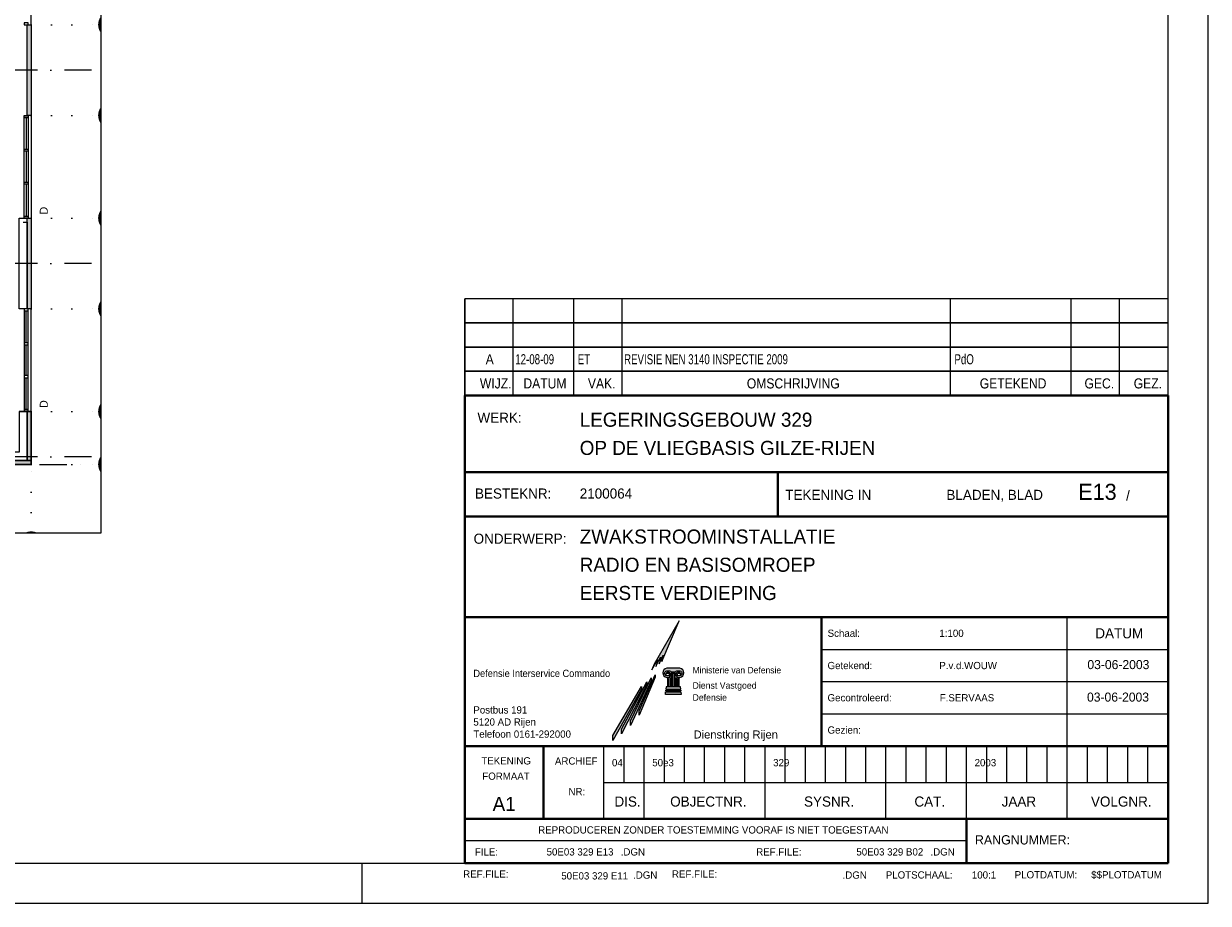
# Model space of a CAD drawing. Header units: millimetres. Extents: x 0 to 84100, y 0 to 59400.
# Tile 37 of 39: x 54700 to 84100, y 0 to 21826. Entities that reach past the tile are written whole.
import ezdxf
from ezdxf.enums import TextEntityAlignment as Align
from ezdxf.xclip import XClip

# ---------------------------------------------------------------- set-up
doc = ezdxf.new("R2010")
doc.units = ezdxf.units.MM
doc.header["$PDMODE"] = 3
doc.header["$PDSIZE"] = 1
doc.linetypes.add('DGN1', pattern=[504.6, 0, -504.6])
doc.linetypes.add('DGN4', pattern=[1345.6, 672.8000000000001, -336.4, 0, -336.4])
for name, color, linetype in [('16', 7, 'Continuous'), ('30', 7, 'Continuous'), ('32', 7, 'Continuous'), ('48', 7, 'Continuous'), ('56', 7, 'Continuous'), ('58', 7, 'Continuous'), ('62', 7, 'Continuous'), ('KADER', 7, 'Continuous'), ('STEMPEL', 7, 'Continuous')]:
    doc.layers.add(name, color=color, linetype=linetype)
doc.styles.add('dgn001', font='dgn001.shx')
doc.styles.add('dgn003', font='dgn003.shx')
doc.styles.get("Standard").update_dxf_attribs({"font": 'arial.ttf'})
doc.dimstyles.get("Standard").update_dxf_attribs({"dimtxt": 0.18, "dimasz": 0.18, "dimexe": 0.18, "dimexo": 0.0625, "dimgap": 0.09, "dimtad": 0, "dimtih": 1, "dimtoh": 1, "dimdec": 4, "dimzin": 0, "dimdsep": 46, "dimtxsty": 'Standard', "dimcen": 0.09, "dimadec": 0, "dimazin": 0, "dimtfac": 1, "dimtdec": 4, "dimtofl": 0, "dimtmove": 0, "dimatfit": 3, "dimfxl": 1, "dimtolj": 1, "dimtzin": 0, "dimarcsym": 0})

# ---------------------------------------------------------------- blocks, each defined once
blk = doc.blocks.new('A1')
at = {"layer": 'KADER', "color": 1, "linetype": 'Continuous', "lineweight": 0}
for p, q in [((84100, 0), (84100, 59400)), ((63100, 0), (63100, 1000)), ((0, 0), (84100, 0))]:
    blk.add_line(p, q, dxfattribs=at)
at = {"layer": 'KADER', "color": 5, "linetype": 'Continuous', "lineweight": 0, "flags": 128}
blk.add_lwpolyline([(1000, 1000), (83100, 1000), (83100, 58400), (1000, 58400), (1000, 1000)], dxfattribs=at)
blk = doc.blocks.new('_DotSmall')
at = {"color": 0, "linetype": 'ByBlock', "const_width": 0.5}
blk.add_lwpolyline([(-0.0625, 0, 1), (0.0625, 0, 1)], format="xyb", close=True, dxfattribs=at)
blk = doc.blocks.new('*D19340')
at = {"layer": '58', "color": 3, "linetype": 'Continuous', "lineweight": 0, "transparency": 16777216}
for p, q in [((52064.76, 16367.77), (52064.76, 15492.77)), ((52064.76, 13817.77), (52064.76, 14692.77))]:
    blk.add_line(p, q, dxfattribs=at)
at = {"layer": 'Defpoints', "color": 0, "linetype": 'Continuous', "transparency": 16777216}
for p in [(50064.76, 16367.77), (50064.76, 13817.77), (52064.76, 13817.77)]:
    blk.add_point(p, dxfattribs=at)
at = {"layer": '58', "color": 3, "linetype": 'Continuous', "lineweight": 0, "transparency": 16777216, "xscale": 1080, "yscale": 1080, "zscale": 1080}
for p, rotation in [((52064.76, 16367.77), 90), ((52064.76, 13817.77), 270)]:
    blk.add_blockref('_DotSmall', p, dxfattribs=dict(at, rotation=rotation))
at = {"layer": '58', "color": 3, "linetype": 'Continuous', "lineweight": 0, "transparency": 16777216, "insert": (52064.76, 15092.77000000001), "char_height": 200, "attachment_point": 5, "rotation": 90, "style": 'dgn003'}
blk.add_mtext('\\A1;2550', dxfattribs=at)
blk = doc.blocks.new('*D19341')
at = {"layer": '58', "color": 3, "linetype": 'Continuous', "lineweight": 0, "transparency": 16777216}
for p, q in [((52064.76, 13817.77), (52064.76, 13092.77)), ((52064.76, 11567.77), (52064.76, 12292.77))]:
    blk.add_line(p, q, dxfattribs=at)
at = {"layer": 'Defpoints', "color": 0, "linetype": 'Continuous', "transparency": 16777216}
for p in [(50064.76, 13817.77), (52064.76, 13817.77), (50064.76, 11567.77)]:
    blk.add_point(p, dxfattribs=at)
at = {"layer": '58', "color": 3, "linetype": 'Continuous', "lineweight": 0, "transparency": 16777216, "xscale": 1080, "yscale": 1080, "zscale": 1080}
for p, rotation in [((52064.76, 13817.77), 90), ((52064.76, 11567.77), 270)]:
    blk.add_blockref('_DotSmall', p, dxfattribs=dict(at, rotation=rotation))
at = {"layer": '58', "color": 3, "linetype": 'Continuous', "lineweight": 0, "transparency": 16777216, "insert": (52064.76, 12692.77000000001), "char_height": 200, "attachment_point": 5, "rotation": 270, "style": 'dgn003'}
blk.add_mtext('\\A1;2250', dxfattribs=at)
blk = doc.blocks.new('*D19342')
at = {"layer": '58', "color": 3, "linetype": 'Continuous', "lineweight": 0, "transparency": 16777216}
for p, q in [((52064.76, 11567.77), (52064.76, 10692.77)), ((52064.76, 9017.77), (52064.76, 9892.77))]:
    blk.add_line(p, q, dxfattribs=at)
at = {"layer": 'Defpoints', "color": 0, "linetype": 'Continuous', "transparency": 16777216}
for p in [(50064.76, 11567.77), (52064.76, 11567.77), (50064.76, 9017.77)]:
    blk.add_point(p, dxfattribs=at)
at = {"layer": '58', "color": 3, "linetype": 'Continuous', "lineweight": 0, "transparency": 16777216, "xscale": 1080, "yscale": 1080, "zscale": 1080}
for p, rotation in [((52064.76, 11567.77), 90), ((52064.76, 9017.77), 270)]:
    blk.add_blockref('_DotSmall', p, dxfattribs=dict(at, rotation=rotation))
at = {"layer": '58', "color": 3, "linetype": 'Continuous', "lineweight": 0, "transparency": 16777216, "insert": (52064.76, 10292.77000000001), "char_height": 200, "attachment_point": 5, "rotation": 270, "style": 'dgn003'}
blk.add_mtext('\\A1;2550', dxfattribs=at)
blk = doc.blocks.new('*D19343')
at = {"layer": '58', "color": 3, "linetype": 'Continuous', "lineweight": 0, "transparency": 16777216}
for p, q in [((52064.76, 9017.77), (52064.76, 8292.77)), ((52064.76, 6767.77), (52064.76, 7492.77))]:
    blk.add_line(p, q, dxfattribs=at)
at = {"layer": 'Defpoints', "color": 0, "linetype": 'Continuous', "transparency": 16777216}
for p in [(50064.76, 9017.77), (52064.76, 9017.77), (50064.76, 6767.77)]:
    blk.add_point(p, dxfattribs=at)
at = {"layer": '58', "color": 3, "linetype": 'Continuous', "lineweight": 0, "transparency": 16777216, "xscale": 1080, "yscale": 1080, "zscale": 1080}
for p, rotation in [((52064.76, 9017.77), 90), ((52064.76, 6767.77), 270)]:
    blk.add_blockref('_DotSmall', p, dxfattribs=dict(at, rotation=rotation))
at = {"layer": '58', "color": 3, "linetype": 'Continuous', "lineweight": 0, "transparency": 16777216, "insert": (52064.76, 7892.770000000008), "char_height": 200, "attachment_point": 5, "rotation": 270, "style": 'dgn003'}
blk.add_mtext('\\A1;2250', dxfattribs=at)
blk = doc.blocks.new('*D19344')
at = {"layer": '58', "color": 3, "linetype": 'Continuous', "lineweight": 0, "transparency": 16777216}
for p, q in [((52064.76, 6767.77), (52064.76, 5892.77)), ((52064.76, 4217.77), (52064.76, 5092.77))]:
    blk.add_line(p, q, dxfattribs=at)
at = {"layer": 'Defpoints', "color": 0, "linetype": 'Continuous', "transparency": 16777216}
for p in [(50064.76, 6767.77), (50064.76, 4217.77), (52064.76, 4217.77)]:
    blk.add_point(p, dxfattribs=at)
at = {"layer": '58', "color": 3, "linetype": 'Continuous', "lineweight": 0, "transparency": 16777216, "xscale": 1080, "yscale": 1080, "zscale": 1080}
for p, rotation in [((52064.76, 6767.77), 90), ((52064.76, 4217.77), 270)]:
    blk.add_blockref('_DotSmall', p, dxfattribs=dict(at, rotation=rotation))
at = {"layer": '58', "color": 3, "linetype": 'Continuous', "lineweight": 0, "transparency": 16777216, "insert": (52064.76, 5492.770000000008), "char_height": 200, "attachment_point": 5, "rotation": 90, "style": 'dgn003'}
blk.add_mtext('\\A1;2550', dxfattribs=at)
blk = doc.blocks.new('*D19345')
at = {"layer": '58', "color": 3, "linetype": 'Continuous', "lineweight": 0, "transparency": 16777216}
for p, q in [((52064.76, 4217.77), (52064.76, 3951.651309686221)), ((52064.76, 2907.77), (52064.76, 3173.888690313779))]:
    blk.add_line(p, q, dxfattribs=at)
at = {"layer": 'Defpoints', "color": 0, "linetype": 'Continuous', "transparency": 16777216}
for p in [(50064.76, 4217.77), (50064.76, 2907.77), (52064.76, 2907.77)]:
    blk.add_point(p, dxfattribs=at)
at = {"layer": '58', "color": 3, "linetype": 'Continuous', "lineweight": 0, "transparency": 16777216, "xscale": 1080, "yscale": 1080, "zscale": 1080}
for p, rotation in [((52064.76, 4217.77), 90), ((52064.76, 2907.77), 270)]:
    blk.add_blockref('_DotSmall', p, dxfattribs=dict(at, rotation=rotation))
at = {"layer": '58', "color": 3, "linetype": 'Continuous', "lineweight": 0, "transparency": 16777216, "insert": (52064.76, 3562.770000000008), "char_height": 200, "attachment_point": 5, "rotation": 90, "style": 'dgn003'}
blk.add_mtext('\\A1;1310', dxfattribs=at)
blk = doc.blocks.new('*D19348')
at = {"layer": '58', "color": 3, "linetype": 'Continuous', "lineweight": 0, "transparency": 16777216}
blk.add_line((50064.76, 907.77), (44014.76, 907.77), dxfattribs=at)
at = {"layer": 'Defpoints', "color": 0, "linetype": 'Continuous', "transparency": 16777216}
for p in [(44014.76, 2907.77), (50064.76, 2907.77), (44014.76, 907.77)]:
    blk.add_point(p, dxfattribs=at)
at = {"layer": '58', "color": 3, "linetype": 'Continuous', "lineweight": 0, "transparency": 16777216, "xscale": 1080, "yscale": 1080, "zscale": 1080, "rotation": 180}
blk.add_blockref('_DotSmall', (44014.76, 907.77), dxfattribs=at)
at = {"layer": '58', "color": 3, "linetype": 'Continuous', "lineweight": 0, "transparency": 16777216, "xscale": 1080, "yscale": 1080, "zscale": 1080}
blk.add_blockref('_DotSmall', (50064.76, 907.77), dxfattribs=at)
at = {"layer": '58', "color": 3, "linetype": 'Continuous', "lineweight": 0, "transparency": 16777216, "insert": (47039.76, 1109.884597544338), "char_height": 200, "attachment_point": 5, "style": 'dgn003'}
blk.add_mtext('\\A1;6050', dxfattribs=at)
blk = doc.blocks.new('*D19382')
at = {"layer": '58', "color": 3, "linetype": 'Continuous', "lineweight": 0, "transparency": 16777216}
blk.add_line((50064.76, -375.66), (42464.76, -375.66), dxfattribs=at)
at = {"layer": 'Defpoints', "color": 0, "linetype": 'Continuous', "transparency": 16777216}
for p in [(42464.76, 1320.07), (50064.76, 1320.07), (42464.76, -375.66)]:
    blk.add_point(p, dxfattribs=at)
at = {"layer": '58', "color": 3, "linetype": 'Continuous', "lineweight": 0, "transparency": 16777216, "xscale": 1080, "yscale": 1080, "zscale": 1080, "rotation": 180}
blk.add_blockref('_DotSmall', (42464.76, -375.66), dxfattribs=at)
at = {"layer": '58', "color": 3, "linetype": 'Continuous', "lineweight": 0, "transparency": 16777216, "xscale": 1080, "yscale": 1080, "zscale": 1080}
blk.add_blockref('_DotSmall', (50064.76, -375.66), dxfattribs=at)
at = {"layer": '58', "color": 3, "linetype": 'Continuous', "lineweight": 0, "transparency": 16777216, "insert": (46264.76, -173.5454024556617), "char_height": 200, "attachment_point": 5, "style": 'dgn003'}
blk.add_mtext('\\A1;7600', dxfattribs=at)
blk = doc.blocks.new('*D19406')
at = {"layer": '58', "color": 3, "linetype": 'Continuous', "lineweight": 0, "transparency": 16777216}
blk.add_line((49764.76, 82.18), (46264.76, 82.18), dxfattribs=at)
at = {"layer": 'Defpoints', "color": 0, "linetype": 'Continuous', "transparency": 16777216}
for p in [(46264.76, 3458.54), (49764.76, 3458.54), (46264.76, 82.18)]:
    blk.add_point(p, dxfattribs=at)
at = {"layer": '58', "color": 3, "linetype": 'Continuous', "lineweight": 0, "transparency": 16777216, "xscale": 1080, "yscale": 1080, "zscale": 1080, "rotation": 180}
blk.add_blockref('_DotSmall', (46264.76, 82.18), dxfattribs=at)
at = {"layer": '58', "color": 3, "linetype": 'Continuous', "lineweight": 0, "transparency": 16777216, "xscale": 1080, "yscale": 1080, "zscale": 1080}
blk.add_blockref('_DotSmall', (49764.76, 82.18), dxfattribs=at)
at = {"layer": '58', "color": 3, "linetype": 'Continuous', "lineweight": 0, "transparency": 16777216, "insert": (48014.76, 284.3628103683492), "char_height": 200, "attachment_point": 5, "style": 'dgn003'}
blk.add_mtext('\\A1;3500', dxfattribs=at)
blk = doc.blocks.new('*D19407')
at = {"layer": '58', "color": 3, "linetype": 'Continuous', "lineweight": 0, "transparency": 16777216}
for p, q in [((49864.76, 82.18), (48784.76, 82.18)), ((49864.76, 82.18), (49964.76, 82.18)), ((49964.76, 82.18), (51044.76, 82.18))]:
    blk.add_line(p, q, dxfattribs=at)
at = {"layer": 'Defpoints', "color": 0, "linetype": 'Continuous', "transparency": 16777216}
for p in [(49864.76, 2907.77), (49964.76, 2907.77), (49964.76, 82.18)]:
    blk.add_point(p, dxfattribs=at)
at = {"layer": '58', "color": 3, "linetype": 'Continuous', "lineweight": 0, "transparency": 16777216, "xscale": 1080, "yscale": 1080, "zscale": 1080}
blk.add_blockref('_DotSmall', (49864.76, 82.18), dxfattribs=at)
at = {"layer": '58', "color": 3, "linetype": 'Continuous', "lineweight": 0, "transparency": 16777216, "xscale": 1080, "yscale": 1080, "zscale": 1080, "rotation": 180}
blk.add_blockref('_DotSmall', (49964.76, 82.18), dxfattribs=at)
at = {"layer": '58', "color": 3, "linetype": 'Continuous', "lineweight": 0, "transparency": 16777216, "insert": (49914.76, 284.2945975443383), "char_height": 200, "attachment_point": 5, "style": 'dgn003'}
blk.add_mtext('\\A1;100', dxfattribs=at)
blk = doc.blocks.new('*D19408')
at = {"layer": '58', "color": 3, "linetype": 'Continuous', "lineweight": 0, "transparency": 16777216}
for p, q in [((53236.81, 41607.77), (53236.81, 22733.69087312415)), ((53236.81, 2907.77), (53236.81, 21781.84912687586))]:
    blk.add_line(p, q, dxfattribs=at)
at = {"layer": 'Defpoints', "color": 0, "linetype": 'Continuous', "transparency": 16777216}
for p in [(51044.98, 41607.77), (51044.98, 2907.77), (53236.81, 2907.77)]:
    blk.add_point(p, dxfattribs=at)
at = {"layer": '58', "color": 3, "linetype": 'Continuous', "lineweight": 0, "transparency": 16777216, "xscale": 1080, "yscale": 1080, "zscale": 1080}
for p, rotation in [((53236.81, 41607.77), 90), ((53236.81, 2907.77), 270)]:
    blk.add_blockref('_DotSmall', p, dxfattribs=dict(at, rotation=rotation))
at = {"layer": '58', "color": 3, "linetype": 'Continuous', "lineweight": 0, "transparency": 16777216, "insert": (53236.81, 22257.77000000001), "char_height": 200, "attachment_point": 5, "rotation": 90, "style": 'dgn003'}
blk.add_mtext('\\A1;38700', dxfattribs=at)
blk = doc.blocks.new('WIJZ')
at = {"layer": 'STEMPEL', "color": 1, "linetype": 'Continuous', "lineweight": 0}
for p, q in [((0, 0), (0, 600)), ((1200, 0), (1200, 600)), ((2700, 0), (2700, 600)), ((3900, 0), (3900, 600)), ((12050, 0), (12050, 600)), ((15050, 0), (15050, 600)), ((16250, 0), (16250, 600))]:
    blk.add_line(p, q, dxfattribs=at)
at = {"layer": 'STEMPEL', "color": 1, "linetype": 'Continuous', "lineweight": 0, "flags": 128}
blk.add_lwpolyline([(0, 0), (17450, 0), (17450, 600), (0, 600), (0, 0)], dxfattribs=at)
at = {"layer": 'STEMPEL', "color": 1, "linetype": 'Continuous', "lineweight": 0, "style": 'dgn001', "width": 0.9000144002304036}
for s, p in [('WIJZ.', (764.5, 299.9980000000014)), ('DATUM', (1986.5, 299.9980000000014)), ('VAK.', (3395, 299.9980000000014)), ('OMSCHRIJVING', (8150, 299.9980000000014)), ('GETEKEND', (13605, 299.9980000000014)), ('GEC.', (15745, 299.9980000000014)), ('GEZ.', (16950, 299.9980000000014))]:
    blk.add_text(s, height=249.996, dxfattribs=at).set_placement(p, align=Align.MIDDLE_CENTER)
blk = doc.blocks.new('WIJZA')
at = {"layer": 'STEMPEL', "color": 1, "linetype": 'Continuous', "lineweight": 0}
for p, q in [((0, 0), (0, 600)), ((1200, 0), (1200, 600)), ((2700, 0), (2700, 600)), ((3900, 0), (3900, 600)), ((12050, 0), (12050, 600)), ((15050, 0), (15050, 600)), ((16250, 0), (16250, 600))]:
    blk.add_line(p, q, dxfattribs=at)
at = {"layer": 'STEMPEL', "color": 1, "linetype": 'Continuous', "lineweight": 0, "flags": 128}
blk.add_lwpolyline([(0, 0), (17450, 0), (17450, 600), (0, 600), (0, 0)], dxfattribs=at)
at = {"layer": 'STEMPEL', "color": 1, "linetype": 'Continuous', "lineweight": 0, "style": 'dgn001', "width": 0.8999928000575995}
blk.add_text('A', height=250.002, dxfattribs=at).set_placement((615.6999999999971, 300.001000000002), align=Align.MIDDLE_CENTER)
at = {"layer": 'STEMPEL', "color": 1, "linetype": 'Continuous', "lineweight": 0, "style": 'dgn003'}
for s, height, width, p in [('12-08-09', 250.002, 0.7199942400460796, (1250, 300.001000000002)), ('ET    ', 250.002, 0.7199942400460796, (2800, 300.001000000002)), ('REVISIE NEN 3140 INSPECTIE 2009              ', 250.00002, 0.7199999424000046, (3950, 300.0000099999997)), ('PdO             ', 250.002, 0.7199942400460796, (12150, 300.001000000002))]:
    blk.add_text(s, height=height, dxfattribs=dict(at, width=width)).set_placement(p, align=Align.MIDDLE_LEFT)
blk = doc.blocks.new('WIJZA1')
at = {"layer": 'STEMPEL', "color": 1, "linetype": 'Continuous', "lineweight": 0}
for p, q in [((0, 0), (0, 600)), ((1200, 0), (1200, 600)), ((2700, 0), (2700, 600)), ((3900, 0), (3900, 600)), ((12050, 0), (12050, 600)), ((15050, 0), (15050, 600)), ((16250, 0), (16250, 600))]:
    blk.add_line(p, q, dxfattribs=at)
at = {"layer": 'STEMPEL', "color": 1, "linetype": 'Continuous', "lineweight": 0, "flags": 128}
blk.add_lwpolyline([(0, 0), (17450, 0), (17450, 600), (0, 600), (0, 0)], dxfattribs=at)
blk = doc.blocks.new('WIJZA2')
at = {"layer": 'STEMPEL', "color": 1, "linetype": 'Continuous', "lineweight": 0}
for p, q in [((0, 0), (0, 600)), ((1200, 0), (1200, 600)), ((2700, 0), (2700, 600)), ((3900, 0), (3900, 600)), ((12050, 0), (12050, 600)), ((15050, 0), (15050, 600)), ((16250, 0), (16250, 600))]:
    blk.add_line(p, q, dxfattribs=at)
at = {"layer": 'STEMPEL', "color": 1, "linetype": 'Continuous', "lineweight": 0, "flags": 128}
blk.add_lwpolyline([(0, 0), (17450, 0), (17450, 600), (0, 600), (0, 0)], dxfattribs=at)
blk = doc.blocks.new('AnonymousCell107')
at = {"layer": 'STEMPEL'}
for points in [[(28920, -22688), (28294, -23770), (28243, -23908), (28378, -23661), (28382, -23695), (28339, -23825), (28456, -23596), (28458, -23632), (28419, -23757), (28520, -23542), (28522, -23578), (28488, -23699)], [(28682, -24306), (28698, -24306), (28698, -24102), (28682, -24102)], [(28731, -24306), (28731, -23981), (28814, -23981), (28814, -24306), (28797, -24306), (28797, -23999), (28747, -23999), (28747, -24306)], [(28862, -24306), (28846, -24306), (28846, -24102), (28862, -24102)], [(28952, -24331), (28593, -24331), (28587, -24388), (28956, -24388)], [(28632, -24306), (28650, -24306), (28650, -24120), (28632, -24120)], [(28911, -24306), (28895, -24306), (28895, -24120), (28911, -24120)], [(28582, -24455), (28963, -24455), (28968, -24519), (28577, -24519)], [(28586, -24412), (28959, -24412), (28960, -24430), (28584, -24430)], [(28959, -24412), (28586, -24412)]]:
    blk.add_hatch(color=1, dxfattribs=at).paths.add_polyline_path(points)
at = {"layer": 'STEMPEL', "true_color": 0xb3b3b3}
for points in [[(27924, -24923), (28321, -24029), (28321, -24091), (27924, -25032)], [(27273, -25539), (27979, -24318), (27979, -24385), (27273, -25658)], [(27489, -25375), (28112, -24205), (28112, -24272), (27489, -25492)], [(27706, -25173), (28225, -24109), (28225, -24176), (27706, -25289)]]:
    blk.add_hatch(color=253, dxfattribs=at).paths.add_polyline_path(points)
at = {"layer": 'STEMPEL'}
h = blk.add_hatch(color=1, dxfattribs=at)
edge = h.paths.add_edge_path()
edge.add_line((28934.46564296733, -23866.82659585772), (28936, -23867))
edge.add_line((28936, -23867), (28610, -23867))
edge.add_line((28610, -23867), (28608.79432950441, -23866.82659585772))
edge.add_arc((28626.43485969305, -23980.81155487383), 115.3419229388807, 98.79741111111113, 261.2025888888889)
edge.add_line((28608.79432950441, -24094.79651388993), (28610, -24095))
edge.add_line((28610, -24095), (28639, -24095))
edge.add_line((28639, -24095), (28637.28813902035, -24094.7965140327))
edge.add_arc((28635.12038956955, -24023.42859314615), 71.40083521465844, 271.7397833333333, 361.5313611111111)
edge.add_line((28706.49572377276, -24021.52046926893), (28706.49572374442, -24021.52046790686))
edge.add_arc((28643.42498879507, -24029.00403201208), 63.5131587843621, 6.766708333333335, 159.3427861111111)
edge.add_line((28583.99523514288, -24006.59810155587), (28583.99523622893, -24006.5980991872))
edge.add_arc((28591.2239276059, -24010.34438375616), 8.141782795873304, 512.6044555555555, 697.751036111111)
edge.add_line((28598.75953310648, -24013.42712228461), (28598.69851983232, -24013.37868546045))
edge.add_arc((28634.63412503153, -24023.41598935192), 37.31105989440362, -16.83461666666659, 164.3942277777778, ccw=False)
edge.add_line((28670.3462081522, -24034.22165035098), (28670.34620800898, -24034.22165056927))
edge.add_arc((28640.24409548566, -24021.35490791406), 32.73668042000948, 269.105625, 336.85636666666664, ccw=False)
edge.add_line((28639.73310358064, -24054.08760001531), (28640, -24055))
edge.add_line((28640, -24055), (28610, -24055))
edge.add_line((28610, -24055), (28608.7943303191, -24054.08760002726))
edge.add_arc((28618.24461435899, -23993.02422905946), 61.79031592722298, 98.7974111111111, 261.20258888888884, ccw=False)
edge.add_line((28608.7943303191, -23931.96085809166), (28610, -23933))
edge.add_line((28610, -23933), (28680, -23933))
edge.add_line((28680, -23933), (28679.79995692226, -23931.9608581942))
edge.add_arc((28670.34967880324, -23993.02423007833), 61.79031592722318, 36.366002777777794, 81.20259444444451, ccw=False)
edge.add_line((28720.106069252, -23956.38620677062), (28720, -23955))
edge.add_line((28720, -23955), (28824, -23955))
edge.add_line((28824, -23955), (28823.15390321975, -23956.38620677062))
edge.add_arc((28872.91029366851, -23993.02423007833), 61.79031592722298, 98.7974055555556, 143.6339972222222, ccw=False)
edge.add_line((28863.46001554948, -23931.9608581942), (28864, -23933))
edge.add_line((28864, -23933), (28936, -23933))
edge.add_line((28936, -23933), (28934.46564215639, -23931.96085809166))
edge.add_arc((28925.01535811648, -23993.02422905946), 61.79031592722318, -81.2025888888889, 81.2025888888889, ccw=False)
edge.add_line((28934.46564215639, -24054.08760002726), (28936, -24055))
edge.add_line((28936, -24055), (28904, -24055))
edge.add_line((28904, -24055), (28903.52686889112, -24054.08760001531))
edge.add_arc((28903.01587698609, -24021.35490791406), 32.73668042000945, 203.1436333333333, 270.89437499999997, ccw=False)
edge.add_line((28872.91376446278, -24034.22165056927), (28872.91376431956, -24034.22165035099))
edge.add_arc((28908.62584744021, -24023.41598935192), 37.31105989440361, 15.605772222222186, 196.8346166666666, ccw=False)
edge.add_line((28944.56145263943, -24013.37868546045), (28944.50043936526, -24013.42712228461))
edge.add_arc((28952.03604486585, -24010.34438375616), 8.141782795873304, 202.2489638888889, 387.3955444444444)
edge.add_line((28959.26473624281, -24006.5980991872), (28959.26473732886, -24006.59810155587))
edge.add_arc((28899.83498367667, -24029.00403201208), 63.51315878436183, 380.6572138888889, 533.2332916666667)
edge.add_line((28836.76424872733, -24021.52046790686), (28836.76424875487, -24021.52046926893))
edge.add_arc((28908.13958295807, -24023.42859314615), 71.40083521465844, 178.4686388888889, 268.2602166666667)
edge.add_line((28905.97183350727, -24094.7965140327), (28906, -24095))
edge.add_line((28906, -24095), (28936, -24095))
edge.add_line((28936, -24095), (28934.46564296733, -24094.79651388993))
edge.add_arc((28916.82511277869, -23980.81155487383), 115.3419229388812, 278.7974111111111, 441.2025888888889)
at = {"layer": 'STEMPEL', "color": 4, "linetype": 'Continuous', "lineweight": 40}
for p, q in [((23600, -17100), (41050, -17100)), ((23600, -28700), (23600, -17100)), ((41050, -17100), (41050, -28700)), ((23600, -19000), (41050, -19000)), ((31370, -20100), (31370, -19000)), ((23600, -20100), (41050, -20100)), ((23600, -22600), (41050, -22600)), ((32453, -25800), (32453, -22600)), ((23600, -25800), (41050, -25800)), ((25550, -27600), (25550, -25800)), ((23600, -27600), (41050, -27600)), ((36050, -27600), (36050, -28700)), ((41050, -28700), (23600, -28700))]:
    blk.add_line(p, q, dxfattribs=at)
at = {"layer": 'STEMPEL', "color": 1, "linetype": 'Continuous', "lineweight": 0}
for p, q in [((38550, -27600), (38550, -22600)), ((32453, -23400), (41050, -23400)), ((28797, -23999), (28797, -24306)), ((32453, -24200), (41050, -24200)), ((32453, -25000), (41050, -25000)), ((27550, -26700), (27550, -25800)), ((28050, -27600), (28050, -25800)), ((28550, -26700), (28550, -25800)), ((29050, -26700), (29050, -25800)), ((29550, -26700), (29550, -25800)), ((30050, -26700), (30050, -25800)), ((30550, -26700), (30550, -25800)), ((31050, -27600), (31050, -25800)), ((31550, -26700), (31550, -25800)), ((32050, -26700), (32050, -25800)), ((32550, -26700), (32550, -25800)), ((33050, -26700), (33050, -25800)), ((33550, -26700), (33550, -25800)), ((34050, -27600), (34050, -25800)), ((34550, -26700), (34550, -25800)), ((35050, -26700), (35050, -25800)), ((35550, -26700), (35550, -25800)), ((36050, -27600), (36050, -25800)), ((36550, -26700), (36550, -25800)), ((37050, -26700), (37050, -25800)), ((37550, -26700), (37550, -25800)), ((38050, -26700), (38050, -25800)), ((39050, -26700), (39050, -25800)), ((39550, -26700), (39550, -25800)), ((40050, -26700), (40050, -25800)), ((40550, -26700), (40550, -25800)), ((27050, -26700), (41050, -26700)), ((36050, -28150), (23600, -28150))]:
    blk.add_line(p, q, dxfattribs=at)
at = {"layer": 'STEMPEL', "color": 2, "linetype": 'Continuous', "lineweight": 13}
blk.add_line((27050, -27600), (27050, -25800), dxfattribs=at)
at = {"layer": 'STEMPEL', "color": 1, "linetype": 'Continuous', "lineweight": 0, "flags": 128}
for points in [[(28920, -22688), (28294, -23770), (28243, -23908), (28378, -23661), (28382, -23695), (28339, -23825), (28456, -23596), (28458, -23632), (28419, -23757), (28520, -23542), (28522, -23578), (28488, -23699), (28920, -22688)], [(28682, -24306), (28698, -24306), (28698, -24102), (28682, -24102), (28682, -24306)], [(28731, -24306), (28731, -23981), (28814, -23981), (28814, -24306), (28797, -24306), (28797, -23999), (28747, -23999), (28747, -24306), (28731, -24306)], [(28862, -24306), (28846, -24306), (28846, -24102), (28862, -24102), (28862, -24306)], [(28952, -24331), (28593, -24331), (28587, -24388), (28956, -24388), (28952, -24331)], [(28632, -24306), (28650, -24306), (28650, -24120), (28632, -24120), (28632, -24306)], [(28911, -24306), (28895, -24306), (28895, -24120), (28911, -24120), (28911, -24306)], [(28582, -24455), (28963, -24455), (28968, -24519), (28577, -24519), (28582, -24455)], [(28586, -24412), (28959, -24412), (28960, -24430), (28584, -24430), (28586, -24412)], [(28959, -24412), (28586, -24412), (28959, -24412)]]:
    blk.add_lwpolyline(points, dxfattribs=at)
at = {"layer": 'STEMPEL', "color": 253, "linetype": 'Continuous', "lineweight": 0, "true_color": 0xb3b3b3, "flags": 128}
for points in [[(27924, -24923), (28321, -24029), (28321, -24091), (27924, -25032), (27924, -24923)], [(27273, -25539), (27979, -24318), (27979, -24385), (27273, -25658), (27273, -25539)], [(27489, -25375), (28112, -24205), (28112, -24272), (27489, -25492), (27489, -25375)], [(27706, -25173), (28225, -24109), (28225, -24176), (27706, -25289), (27706, -25173)]]:
    blk.add_lwpolyline(points, dxfattribs=at)
at = {"layer": 'STEMPEL', "color": 1, "linetype": 'Continuous', "lineweight": 0, "flags": 128}
blk.add_lwpolyline([(28936, -23867), (28610, -23867), (28608.79432950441, -23866.82659585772, 0.8571428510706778), (28608.79432950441, -24094.79651388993), (28610, -24095), (28639, -24095), (28637.28813902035, -24094.7965140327, 0.4131485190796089), (28706.49572377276, -24021.52046926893), (28706.49572374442, -24021.52046790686, 0.7853415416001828), (28583.99523514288, -24006.59810155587), (28583.99523622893, -24006.5980991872, 1.045952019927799), (28598.75953310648, -24013.42712228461), (28598.69851983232, -24013.37868546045, -1.010781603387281), (28670.3462081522, -24034.22165035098), (28670.34620800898, -24034.22165056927, -0.3045418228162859), (28639.73310358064, -24054.08760001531), (28640, -24055), (28610, -24055), (28608.7943303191, -24054.08760002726, -0.8571428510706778), (28608.7943303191, -23931.96085809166), (28610, -23933), (28680, -23933), (28679.79995692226, -23931.9608581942, -0.1981712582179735), (28720.106069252, -23956.38620677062), (28720, -23955), (28824, -23955), (28823.15390321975, -23956.38620677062, -0.1981712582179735), (28863.46001554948, -23931.9608581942), (28864, -23933), (28936, -23933), (28934.46564215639, -23931.96085809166, -0.8571428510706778), (28934.46564215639, -24054.08760002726), (28936, -24055), (28904, -24055), (28903.52686889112, -24054.08760001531, -0.3045418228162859), (28872.91376446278, -24034.22165056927), (28872.91376431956, -24034.22165035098, -1.010781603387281), (28944.56145263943, -24013.37868546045), (28944.50043936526, -24013.42712228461, 1.045952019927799), (28959.26473624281, -24006.5980991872), (28959.26473732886, -24006.59810155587, 0.7853415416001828), (28836.76424872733, -24021.52046790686), (28836.76424875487, -24021.52046926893, 0.4131485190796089), (28905.97183350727, -24094.7965140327), (28906, -24095), (28936, -24095), (28934.46564296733, -24094.79651388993, 0.8571428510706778), (28936, -23867)], format="xyb", dxfattribs=at)
at = {"color": 1, "linetype": 'Continuous', "lineweight": 0}
for name, p in [('A1', (-42050, -29700)), ('WIJZA2', (23600, -15300)), ('WIJZA1', (23600, -15900)), ('WIJZA', (23600, -16500)), ('WIJZ', (23600, -17100))]:
    blk.add_blockref(name, p, dxfattribs=at)
at = {"layer": 'STEMPEL', "color": 3, "linetype": 'Continuous', "lineweight": 30, "style": 'dgn003'}
for s, p in [('WERK:', (23912, -17776)), ('ONDERWERP:', (23816, -20778))]:
    blk.add_text(s, height=250.002, dxfattribs=at).set_placement(p)
for s, p in [('LEGERINGSGEBOUW 329                       ', (26450, -17700.001)), ('OP DE VLIEGBASIS GILZE-RIJEN              ', (26450, -18400.001)), ('ZWAKSTROOMINSTALLATIE                     ', (26450, -20600.001)), ('RADIO EN BASISOMROEP                      ', (26450, -21300.001)), ('EERSTE VERDIEPING                         ', (26450, -22000.001))]:
    blk.add_text(s, height=349.998, dxfattribs=at).set_placement(p, align=Align.MIDDLE_LEFT)
at = {"layer": 'STEMPEL', "color": 2, "linetype": 'Continuous', "lineweight": 13, "style": 'dgn003'}
for s, p in [('BESTEKNR:', (23850, -19657)), ('2100064        ', (26450, -19657)), ('TEKENING IN ', (31550, -19690)), ('BLADEN, BLAD', (35550, -19690)), ('/', (40009, -19707))]:
    blk.add_text(s, height=250.002, dxfattribs=at).set_placement(p)
at = {"layer": 'STEMPEL', "color": 4, "linetype": 'Continuous', "lineweight": 0, "style": 'dgn003'}
blk.add_text('E13', height=400.0020000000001, dxfattribs=at).set_placement((38823, -19690))
at = {"layer": 'STEMPEL', "color": 1, "linetype": 'Continuous', "lineweight": 0}
for s, style, p in [('Schaal:', 'dgn003', (32602, -22999)), ('1:100             ', 'dgn003', (35376, -22999)), ('Getekend:', 'dgn003', (32600, -23800)), ('P.v.d.WOUW        ', 'dgn003', (35374, -23800)), ('Gecontroleerd:', 'dgn003', (32600, -24600)), ('F.SERVAAS         ', 'dgn003', (35385, -24600)), ('Postbus 191', 'dgn001', (23810, -24901)), ('5120 AD Rijen', 'dgn001', (23810, -25201)), ('Telefoon 0161-292000', 'dgn001', (23810, -25501)), ('Gezien:', 'dgn003', (32600, -25400)), ('FILE:', 'dgn003', (23847, -28424)), ('.DGN', 'dgn003', (27467, -28424)), ('REF.FILE:', 'dgn003', (30830, -28424)), ('.DGN', 'dgn003', (35155, -28424)), ('REF.FILE:', 'dgn003', (23558, -28973)), ('.DGN', 'dgn003', (27774, -28999)), ('REF.FILE:', 'dgn003', (28739, -28973)), ('.DGN', 'dgn003', (32974, -28999)), ('PLOTSCHAAL:', 'dgn003', (34046, -28996)), ('100:1', 'dgn003', (36182, -28996)), ('PLOTDATUM:', 'dgn003', (37245, -28992)), ('$$PLOTDATUM', 'dgn003', (39145, -28992))]:
    blk.add_text(s, height=180, dxfattribs=dict(at, style=style)).set_placement(p, align=Align.MIDDLE_LEFT)
at = {"layer": 'STEMPEL', "color": 1, "linetype": 'Continuous', "lineweight": 0, "style": 'dgn003'}
for s, height, p in [('DATUM', 250.002, (39840.005, -22999.999)), ('03-06-2003', 225, (39818.38, -23776.5)), ('03-06-2003', 225, (39809, -24583.5)), ('TEKENING', 180, (24623, -26165)), ('ARCHIEF', 180, (26363, -26169)), ('FORMAAT', 180, (24620, -26545)), ('NR:', 180, (26378, -26929))]:
    blk.add_text(s, height=height, dxfattribs=at).set_placement(p, align=Align.MIDDLE_CENTER)
at = {"layer": 'STEMPEL', "color": 2, "linetype": 'Continuous', "lineweight": 0, "style": 'dgn001', "width": 0.9473474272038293}
blk.add_text('Defensie Interservice Commando', height=180.504, dxfattribs=at).set_placement((23811, -23994.748), align=Align.MIDDLE_LEFT)
at = {"layer": 'STEMPEL', "color": 1, "linetype": 'Continuous', "lineweight": 0, "style": 'dgn001'}
blk.add_text('Ministerie van Defensie', height=158.406, dxfattribs=at).set_placement((29248, -23836.594), align=Align.TOP_LEFT)
at = {"layer": 'STEMPEL', "color": 2, "linetype": 'Continuous', "lineweight": 13, "style": 'dgn001', "width": 1.036036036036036}
blk.add_text('Dienstkring Rijen       ', height=199.8, dxfattribs=at).set_placement((29276, -25511.1), align=Align.MIDDLE_LEFT)
at = {"layer": 'STEMPEL', "color": 1, "linetype": 'Continuous', "lineweight": 0, "style": 'dgn003'}
for s, p in [('04', (27250, -26300)), ('50e3  ', (28250, -26300)), ('329   ', (31250, -26300)), ('2003 ', (36250, -26300))]:
    blk.add_text(s, height=180, dxfattribs=at).set_placement(p)
at = {"layer": 'STEMPEL', "color": 2, "linetype": 'Continuous', "lineweight": 13, "style": 'dgn003'}
for s, height, p in [('DIS.', 250.002, (27637.004, -27174.999)), ('OBJECTNR.', 250.002, (29642.00900000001, -27174.999)), ('SYSNR.', 250.002, (32639.00599999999, -27174.999)), ('CAT.', 250.002, (35137.004, -27174.999)), ('VOLGNR.', 250.002, (39890.007, -27174.999)), ('A1', 349.998, (24573.99799999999, -27235.001)), ('JAAR', 250.002, (37349.004, -27174.999)), ('REPRODUCEREN ZONDER TOESTEMMING VOORAF IS NIET TOEGESTAAN', 180, (29766, -27879))]:
    blk.add_text(s, height=height, dxfattribs=at).set_placement(p, align=Align.MIDDLE_CENTER)
blk.add_text('RANGNUMMER:', height=229.998, dxfattribs=at).set_placement((36259, -28125.001), align=Align.MIDDLE_LEFT)
at = {"layer": 'STEMPEL', "color": 1, "linetype": 'Continuous', "lineweight": 0, "style": 'dgn003'}
for s, p in [('50E03 329 E13  ', (27421, -28424)), ('50E03 329 B02  ', (35109, -28424)), ('50E03 329 E11  ', (27785, -29019))]:
    blk.add_text(s, height=180, dxfattribs=at).set_placement(p, align=Align.MIDDLE_RIGHT)
at = {"layer": 'STEMPEL', "color": 2, "linetype": 'Continuous', "lineweight": 0, "insert": (29249, -24213), "char_height": 162, "attachment_point": 1, "line_spacing_factor": 1.107407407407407, "style": 'dgn001'}
blk.add_mtext('Dienst Vastgoed\\PDefensie', dxfattribs=at)
blk = doc.blocks.new('50E03_329_B02 - Default')
at = {"layer": '16'}
blk.add_hatch(color=7, dxfattribs=at).paths.add_polyline_path([(49964.76, 11567.77), (49964.76, 13817.77), (50064.76, 13817.77), (50064.76, 11567.77)])
at = {"layer": '62'}
for points in [[(49964.76, 6767.77), (49964.76, 9017.77), (50064.76, 9017.77), (50064.76, 6767.77)], [(49964.76, 3007.77), (49964.76, 4217.77), (50064.76, 4217.77), (50064.76, 3007.77)], [(44014.76, 2907.77), (44014.76, 3007.77), (50064.76, 3007.77), (50064.76, 2907.77)]]:
    blk.add_hatch(color=7, dxfattribs=at).paths.add_polyline_path(points)
at = {"layer": '16', "color": 92, "linetype": 'Continuous', "lineweight": 0, "true_color": 0x00e100}
blk.add_line((50064.76, 4217.77), (50064.76, 2907.77), dxfattribs=at)
at = {"layer": '16', "color": 92, "linetype": 'Continuous', "lineweight": 0, "true_color": 0x00e100, "flags": 128}
for points in [[(49964.76, 11567.77), (49964.76, 13817.77), (50064.76, 13817.77), (50064.76, 11567.77), (49964.76, 11567.77)], [(49764.76, 6767.77), (49764.76, 9017.77), (50064.76, 9017.77), (50064.76, 6767.77), (49764.76, 6767.77)], [(49864.76, 8917.77), (49964.76, 8917.77), (49964.76, 6767.77)], [(50064.76, 4217.77), (49764.76, 4217.77), (49764.76, 3207.77), (44014.76, 3207.77), (44014.76, 2907.77), (50064.76, 2907.77), (50064.76, 4217.77)], [(49964.76, 4217.77), (49964.76, 3007.77), (44014.76, 3007.77)], [(49764.76, 4217.77), (49764.76, 4217.77), (50064.76, 4217.77), (50064.76, 4217.77), (49764.76, 4217.77)]]:
    blk.add_lwpolyline(points, dxfattribs=at)
at = {"layer": '16', "color": 7, "linetype": 'Continuous', "lineweight": 0, "flags": 128}
blk.add_lwpolyline([(49964.76, 11567.77), (49964.76, 13817.77), (50064.76, 13817.77), (50064.76, 11567.77), (49964.76, 11567.77)], dxfattribs=at)
at = {"layer": '30', "color": 3, "linetype": 'Continuous', "lineweight": 0}
for p, q in [((50064.76, 13817.77), (50064.76, 16367.77)), ((50064.76, 11567.77), (50064.76, 9017.77)), ((49864.76, 8917.77), (49964.76, 8917.77)), ((50064.76, 4217.77), (50064.76, 6767.77))]:
    blk.add_line(p, q, dxfattribs=at)
at = {"layer": '32', "color": 3, "linetype": 'Continuous', "lineweight": 0}
for p, q in [((49894.76, 9067.77), (49894.76, 11517.77)), ((49894.76, 11517.77), (49994.76, 11517.77)), ((49944.76, 11517.77), (49944.76, 10726.1)), ((49994.76, 11517.77), (49994.76, 9017.77)), ((49944.76, 10676.1), (49944.76, 9909.43)), ((49944.76, 9859.43), (49944.76, 9067.77)), ((49994.76, 4267.77), (49994.76, 6767.77)), ((49894.76, 6717.77), (49894.76, 4267.77)), ((49944.76, 5926.11), (49944.76, 6717.77)), ((49944.76, 5109.440000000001), (49944.76, 5876.11)), ((49944.76, 4267.77), (49944.76, 5059.440000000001)), ((49894.76, 4267.77), (49994.76, 4267.77))]:
    blk.add_line(p, q, dxfattribs=at)
at = {"layer": '32', "color": 3, "linetype": 'Continuous', "lineweight": 0, "flags": 128}
for points in [[(49994.76, 13817.77), (49994.76, 13867.77), (49894.76, 13867.77), (49894.76, 13817.77), (49994.76, 13817.77)], [(49994.76, 11567.77), (49994.76, 11517.77), (49894.76, 11517.77), (49894.76, 11567.77), (49994.76, 11567.77)], [(49994.76, 10726.1), (49994.76, 10676.1), (49894.76, 10676.1), (49894.76, 10726.1), (49994.76, 10726.1)], [(49994.76, 9909.43), (49994.76, 9859.43), (49894.76, 9859.43), (49894.76, 9909.43), (49994.76, 9909.43)], [(49994.76, 9067.77), (49994.76, 9017.77), (49894.76, 9017.77), (49894.76, 9067.77), (49994.76, 9067.77)], [(49994.76, 6717.77), (49994.76, 6767.77), (49894.76, 6767.77), (49894.76, 6717.77), (49994.76, 6717.77)], [(49994.76, 5876.11), (49994.76, 5926.11), (49894.76, 5926.11), (49894.76, 5876.11), (49994.76, 5876.11)], [(49994.76, 5059.440000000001), (49994.76, 5109.440000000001), (49894.76, 5109.440000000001), (49894.76, 5059.440000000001), (49994.76, 5059.440000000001)], [(49994.76, 4217.77), (49994.76, 4267.77), (49894.76, 4267.77), (49894.76, 4217.77), (49994.76, 4217.77)]]:
    blk.add_lwpolyline(points, dxfattribs=at)
at = {"layer": '56', "color": 3, "linetype": 'DGN4', "lineweight": 0}
for p, q in [((51564.76, 12692.77), (-3435.24, 12692.77)), ((51564.76, 7892.77), (-3435.24, 7892.77)), ((51564.76, 3092.77), (-3435.24, 3092.77)), ((43545.76, 2907.77), (51564.76, 2907.77))]:
    blk.add_line(p, q, dxfattribs=at)
at = {"layer": '58', "color": 3, "linetype": 'DGN1', "lineweight": 0}
for p, q in [((50064.76, 13817.77), (52064.76, 13817.77)), ((50064.76, 11567.77), (52064.76, 11567.77)), ((50064.76, 9017.77), (52064.76, 9017.77)), ((50064.76, 6767.77), (52064.76, 6767.77)), ((50064.76, 4217.77), (52064.76, 4217.77)), ((50064.76, 2907.77), (52064.76, 2907.77)), ((50064.76, 2907.77), (52064.76, 2907.77)), ((50064.76, -375.66), (50064.76, 2907.77))]:
    blk.add_line(p, q, dxfattribs=at)
at = {"layer": '62', "color": 7, "linetype": 'Continuous', "lineweight": 0, "flags": 128}
for points in [[(49964.76, 6767.77), (49964.76, 9017.77), (50064.76, 9017.77), (50064.76, 6767.77), (49964.76, 6767.77)], [(49964.76, 3007.77), (49964.76, 4217.77), (50064.76, 4217.77), (50064.76, 3007.77), (49964.76, 3007.77)], [(44014.76, 2907.77), (44014.76, 3007.77), (50064.76, 3007.77), (50064.76, 2907.77), (44014.76, 2907.77)]]:
    blk.add_lwpolyline(points, dxfattribs=at)
at = {"color": 7, "linetype": 'Continuous', "lineweight": 0}
blk.add_blockref('A1', (-8492.960000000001, -3060.21), dxfattribs=at)
at = {"layer": '48', "color": 7, "linetype": 'Continuous', "lineweight": 0, "style": 'dgn003'}
for p in [(50378.06001, 9202.779989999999), (50378.06001, 4402.77999)]:
    blk.add_text('D', height=199.99998, rotation=90, dxfattribs=at).set_placement(p, align=Align.MIDDLE_CENTER)
at = {"layer": '58', "color": 3, "linetype": 'Continuous', "lineweight": 0}
for base, p1, p2, angle, picture, middle, turn in [((53236.81, 2907.77), (51044.98, 41607.77), (51044.98, 2907.77), 90, '*D19408', (53236.81, 22257.77000000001), 90), ((52064.76, 13817.77), (50064.76, 16367.77), (50064.76, 13817.77), 90, '*D19340', (52064.76, 15092.77000000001), 90), ((52064.76, 13817.77), (50064.76, 11567.77), (50064.76, 13817.77), 270, '*D19341', (52064.76, 12692.77000000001), 270), ((52064.76, 11567.77), (50064.76, 9017.77), (50064.76, 11567.77), 270, '*D19342', (52064.76, 10292.77000000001), 270), ((52064.76, 9017.77), (50064.76, 6767.77), (50064.76, 9017.77), 270, '*D19343', (52064.76, 7892.770000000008), 270), ((52064.76, 4217.77), (50064.76, 6767.77), (50064.76, 4217.77), 90, '*D19344', (52064.76, 5492.770000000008), 90), ((52064.76, 2907.77), (50064.76, 4217.77), (50064.76, 2907.77), 90, '*D19345', (52064.76, 3562.770000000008), 90)]:
    dim = blk.add_linear_dim(base=base, p1=p1, p2=p2, angle=angle, dimstyle='Standard', override={"dimscale": 1, "dimtxt": 200, "dimasz": 1080, "dimexe": 0, "dimexo": 0, "dimgap": 100, "dimtad": 1, "dimjust": 0, "dimtih": 0, "dimtoh": 0, "dimdec": 0, "dimlfac": 1, "dimzin": 11, "dimdsep": 46, "dimlunit": 2, "dimpost": '<>', "dimtxsty": 'dgn003', "dimblk1": 'DotSmall', "dimblk2": 'DotSmall', "dimsah": 1, "dimcen": 0, "dimse1": 1, "dimse2": 1, "dimclrd": 3, "dimclre": 3, "dimclrt": 3, "dimtol": 0, "dimtix": 1, "dimtofl": 1, "dimatfit": 3, "dimfrac": 1, "dimtolj": 1, "dimlwd": 0, "dimlwe": 0}, dxfattribs=at)
    dim.commit()
    dim.dimension.update_dxf_attribs({"geometry": picture, "text_midpoint": middle, "text_rotation": turn})
for base, p1, p2, picture, middle in [((46264.76, 82.18), (49764.76, 3458.54), (46264.76, 3458.54), '*D19406', (48014.76, 284.3628103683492)), ((44014.76, 907.77), (50064.76, 2907.77), (44014.76, 2907.77), '*D19348', (47039.76, 1109.884597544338)), ((49964.76, 82.18), (49864.76, 2907.77), (49964.76, 2907.77), '*D19407', (49914.76, 284.2945975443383)), ((42464.76, -375.66), (50064.76, 1320.07), (42464.76, 1320.07), '*D19382', (46264.76, -173.5454024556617))]:
    dim = blk.add_linear_dim(base=base, p1=p1, p2=p2, dimstyle='Standard', override={"dimscale": 1, "dimtxt": 200, "dimasz": 1080, "dimexe": 0, "dimexo": 0, "dimgap": 100, "dimtad": 1, "dimjust": 0, "dimtih": 0, "dimtoh": 0, "dimdec": 0, "dimlfac": 1, "dimzin": 11, "dimdsep": 46, "dimlunit": 2, "dimpost": '<>', "dimtxsty": 'dgn003', "dimblk1": 'DotSmall', "dimblk2": 'DotSmall', "dimsah": 1, "dimcen": 0, "dimse1": 1, "dimse2": 1, "dimclrd": 3, "dimclre": 3, "dimclrt": 3, "dimtol": 0, "dimtix": 1, "dimtofl": 1, "dimatfit": 3, "dimfrac": 1, "dimtolj": 1, "dimlwd": 0, "dimlwe": 0}, dxfattribs=at)
    dim.commit()
    dim.dimension.update_dxf_attribs({"geometry": picture, "text_midpoint": middle})

msp = doc.modelspace()

# ---------------------------------------------------------------- block references
at = {"color": 1, "linetype": 'Continuous', "lineweight": 0}
msp.add_blockref('AnonymousCell107', (42050, 29700), dxfattribs=at)
ref = msp.add_blockref('50E03_329_B02 - Default', (4820.029999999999, 7983.030000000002))
XClip(ref).set_block_clipping_path([(-3447.2000000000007, 1205.4699999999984), (51798.68000000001, 50007.99)])

doc.saveas('drawing.dxf')
